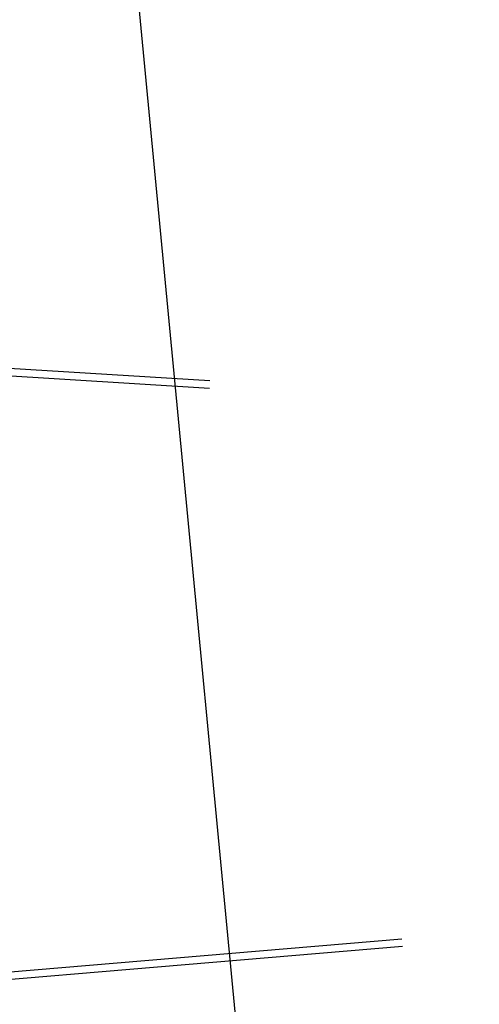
# Model space of a CAD drawing. Extents: x 2462876 to 2469231, y 263261 to 263931.
# Tile 120 of 122: x 2468917 to 2468979, y 263516 to 263649. Entities that reach past the tile are written whole.
import ezdxf

# ---------------------------------------------------------------- set-up
doc = ezdxf.new("R2010")
doc.units = 0
doc.header["$LTSCALE"] = 20
doc.header["$MEASUREMENT"] = 0
for name, pattern in [('ohelecex', [0]), ('ohteleex', [0]), ('rowex', [0])]:
    doc.linetypes.add(name, pattern=pattern)
for name, color, linetype in [('RW_X_Fee_RW', 6, 'rowex'), ('UT_X_Overhead_Electric', 1, 'ohelecex'), ('UT_X_Overhead_Telecom', 30, 'ohteleex')]:
    doc.layers.add(name, color=color, linetype=linetype)

msp = doc.modelspace()

# ---------------------------------------------------------------- linework, layer by layer
at = {"layer": 'RW_X_Fee_RW', "flags": 128}
msp.add_lwpolyline([(2468928.02, 263702.02), (2468955.58, 263413.33), (2468984.26, 263367.93), (2469020.11, 263371.26), (2469040.65, 263375.03), (2469070.43, 263374.39), (2469120.82, 263375.83)], dxfattribs=at)
at = {"layer": 'UT_X_Overhead_Electric', "linetype": 'Continuous', "elevation": 1276.21, "flags": 128}
for points in [[(2468873.92, 263604.36), (2468942.5, 263600.12)], [(2468876.82, 263517.32), (2468968.34, 263525.02)]]:
    msp.add_lwpolyline(points, dxfattribs=at)
at = {"layer": 'UT_X_Overhead_Telecom', "elevation": 1276.21, "flags": 128}
for points in [[(2468873.94, 263603.35), (2468942.44, 263599.12)], [(2468876.97, 263516.33), (2468968.42, 263524.02)]]:
    msp.add_lwpolyline(points, dxfattribs=at)

doc.saveas('drawing.dxf')
